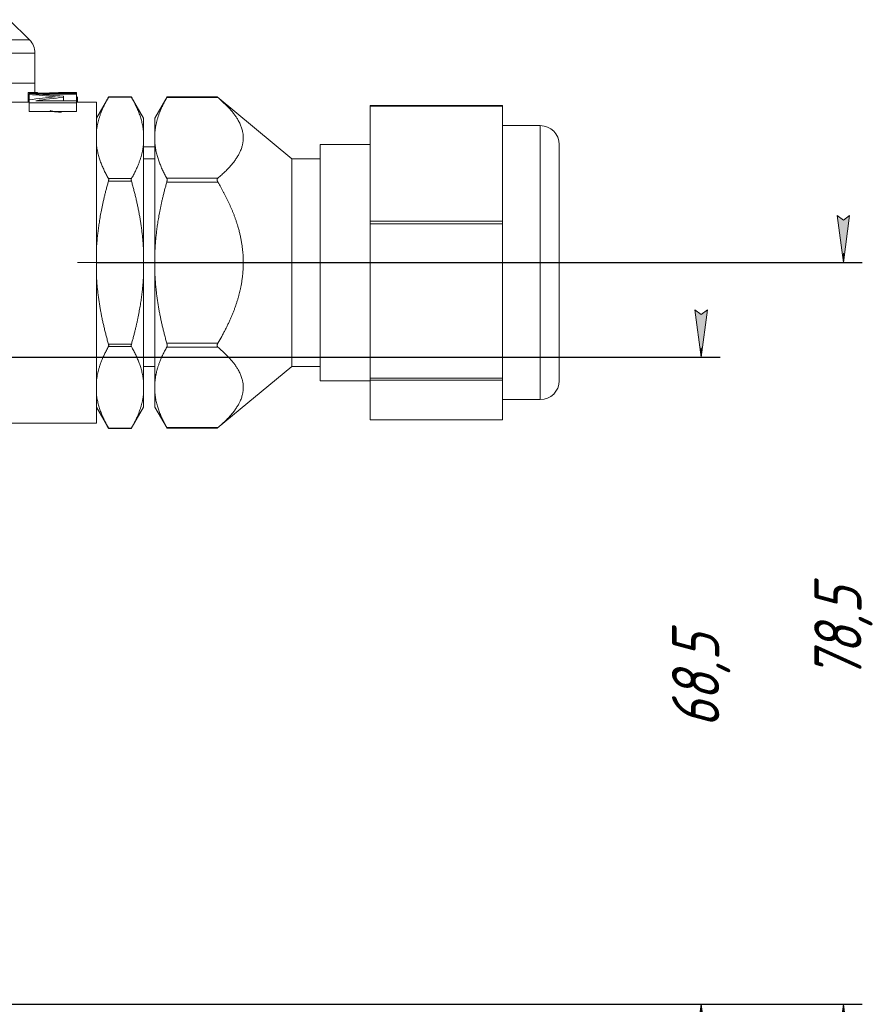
# Model space of a CAD drawing. Header units: millimetres. Extents: x -104 to 382, y -287 to 234.
# Tile 40 of 46: x 66 to 155, y -16 to 88. Entities that reach past the tile are written whole.
import ezdxf

# ---------------------------------------------------------------- set-up
doc = ezdxf.new("R2010")
doc.units = ezdxf.units.MM
for name, pattern in [('K5LT_AXLED', [12, 7.5, -1.5, 1.5, -1.5]), ('K5LT_BASIC', [0]), ('K5LT_THIN', [0])]:
    doc.linetypes.add(name, pattern=pattern)
doc.styles.add('KDIMTEXTSTYLE', font='GOST_AU.SHX', dxfattribs={"width": 0.96, "oblique": 15, "height": 5})
doc.dimstyles.new('KDIMSTYLE (1.00)', dxfattribs={"dimtxt": 5, "dimasz": 1, "dimexe": 2, "dimexo": 0, "dimgap": 1, "dimtad": 1, "dimtxsty": 'KDIMTEXTSTYLE', "dimsah": 1, "dimcen": 0, "dimdle": 1, "dimadec": 0, "dimazin": 0, "dimtfac": 0.667, "dimtmove": 0, "dimatfit": 3, "dimfxl": 1, "dimtvp": 1, "dimtolj": 1, "dimtzin": 0, "dimarcsym": 0})

# ---------------------------------------------------------------- blocks, each defined once
blk = doc.blocks.new('KDIMARROW_01')
blk.add_hatch(color=0).paths.add_polyline_path([(0, 0), (-5, 0.66), (-4.5, 0), (-5, -0.66)])
at = {"color": 0, "linetype": 'K5LT_THIN', "lineweight": 18}
for p, q in [((-4.5, 0), (-5, 0.66)), ((-5, 0.66), (0, 0)), ((0, 0), (-5, -0.66)), ((-5, -0.66), (-4.5, 0)), ((0, 0), (-1, 0))]:
    blk.add_line(p, q, dxfattribs=at)

msp = doc.modelspace()

# ---------------------------------------------------------------- linework, layer by layer
at = {"color": 150, "linetype": 'K5LT_BASIC', "lineweight": 20, "true_color": 0x0080ff}
for p, q in [((64.786, 88.214), (66.914, 86.086)), ((67.5, 81.5), (67.5, 84.672)), ((67.5, 80.5), (67.5, 81.5)), ((66.789, 79.5), (66.789, 80.487)), ((67.485, 80.5), (66.874, 80.5)), ((66.895, 80.419), (71.895, 80.419)), ((66.895, 80.301), (66.895, 80.419)), ((66.895, 79.731), (66.895, 80.301)), ((67.802, 80.488), (67.089, 80.488)), ((67.089, 80.419), (67.089, 80.488)), ((67.485, 80.5), (67.527, 80.5)), ((71.895, 80.339), (67.588, 80.339)), ((67.802, 80.489), (67.802, 80.488)), ((67.802, 80.419), (67.802, 80.488)), ((71.213, 80.5), (70.476, 80.5)), ((71.186, 80.419), (71.186, 80.483)), ((71.895, 80.483), (71.186, 80.483)), ((71.194, 80.5), (71.213, 80.5)), ((71.315, 80.5), (71.315, 80.5)), ((71.895, 80.5), (71.315, 80.5)), ((71.895, 80.5), (71.895, 80.483)), ((71.895, 80.419), (71.895, 80.483)), ((71.895, 80.419), (71.895, 80.339)), ((71.895, 79.64), (71.895, 80.339)), ((66.874, 79.5), (64.052, 79.5)), ((66.895, 79.5), (66.874, 79.5)), ((66.895, 79.428), (66.895, 79.731)), ((66.895, 78.488), (66.895, 79.428)), ((71.895, 79.428), (66.895, 79.428)), ((67.588, 79.64), (71.895, 79.64)), ((70.517, 80.103), (70.517, 80.008)), ((70.517, 79.64), (70.517, 80.008)), ((71.895, 79.64), (71.895, 79.428)), ((74, 79.5), (71.895, 79.5)), ((71.895, 78.488), (71.895, 79.428)), ((72, 79.5), (72, 79.907)), ((72, 79.5), (72, 79.907)), ((74, 77.797), (75.308, 80.063)), ((74, 79.5), (74, 45.5)), ((75.308, 80.063), (75.285, 80.023)), ((75.308, 80.063), (77.692, 80.063)), ((79, 77.797), (77.692, 80.063)), ((77.715, 80.023), (77.692, 80.063)), ((77.692, 80.063), (77.692, 80.063)), ((80.2, 77.797), (81.49, 80.032)), ((81.453, 79.965), (81.49, 80.032)), ((81.49, 80.032), (81.453, 79.965)), ((81.49, 80.032), (86.794, 80.032)), ((94.7, 73.5), (86.794, 80.032)), ((86.873, 79.965), (86.794, 80.032)), ((71.895, 78.488), (66.895, 78.488)), ((103, 79.135), (103, 79.045)), ((117, 79.135), (103, 79.135)), ((103, 79.045), (103, 66.883)), ((117, 79.045), (117, 79.135)), ((117, 79.045), (117, 66.883)), ((79, 76.307), (79, 77.797)), ((80.2, 76.307), (80.2, 77.797)), ((79, 75.107), (79, 76.307)), ((80.2, 76.307), (80.2, 75.107)), ((117, 77), (121, 77)), ((79, 63.701), (79, 75.107)), ((80.2, 63.701), (80.2, 75.107)), ((80.2, 74.75), (79, 74.75)), ((103, 75), (97.7, 75)), ((97.7, 62.5), (97.7, 75)), ((123, 50), (123, 75)), ((123, 73.5), (123, 75)), ((80.2, 73.5), (79, 73.5)), ((94.7, 57.034), (94.7, 73.5)), ((97.7, 73.5), (94.7, 73.5)), ((103, 66.883), (103, 66.592)), ((117, 66.592), (117, 66.883)), ((103, 66.592), (103, 50.256)), ((117, 66.592), (117, 50.256)), ((79, 61.299), (79, 63.701)), ((80.2, 63.701), (80.2, 61.299)), ((97.7, 50), (97.7, 62.5)), ((79, 49.893), (79, 61.299)), ((80.2, 49.893), (80.2, 61.299)), ((94.7, 51.5), (94.7, 57.034)), ((80.2, 51.5), (79, 51.5)), ((94.7, 51.5), (86.794, 44.968)), ((97.7, 51.5), (94.7, 51.5)), ((103, 50.256), (103, 50.047)), ((103, 50.047), (103, 45.874)), ((117, 50.047), (117, 50.256)), ((117, 50.047), (117, 45.874)), ((79, 48.693), (79, 49.893)), ((80.2, 49.893), (80.2, 48.693)), ((103, 50), (97.7, 50)), ((79, 47.203), (79, 48.693)), ((80.2, 47.203), (80.2, 48.693)), ((117, 48), (121, 48)), ((117, 48), (121, 48)), ((74, 47.203), (75.308, 44.937)), ((79, 47.203), (77.692, 44.937)), ((80.2, 47.203), (81.49, 44.968)), ((103, 45.874), (103, 45.865)), ((117, 45.865), (103, 45.865)), ((117, 45.865), (117, 45.874)), ((74, 45.5), (53.696, 45.5)), ((75.285, 44.977), (75.308, 44.937)), ((75.308, 44.937), (77.692, 44.937)), ((75.308, 44.937), (75.308, 44.937)), ((77.692, 44.937), (77.715, 44.977)), ((81.453, 45.035), (81.49, 44.968)), ((81.49, 44.968), (86.794, 44.968)), ((86.794, 44.968), (86.873, 45.035))]:
    msp.add_line(p, q, dxfattribs=at)
at = {"color": 7, "linetype": 'K5LT_THIN', "lineweight": 18}
for p, q in [((66.914, 86.086), (58.873, 86.086)), ((58.624, 84.672), (67.5, 84.672)), ((58.745, 81.5), (67.5, 81.5)), ((68.199, 80.419), (68.199, 80.434)), ((69.982, 80.419), (69.982, 80.493)), ((75.285, 80.023), (77.715, 80.023)), ((81.453, 79.965), (86.873, 79.965)), ((103, 79.045), (117, 79.045)), ((121, 77), (121, 52.111)), ((77.715, 71.391), (75.285, 71.391)), ((75.285, 71.131), (77.715, 71.131)), ((86.873, 71.449), (81.453, 71.449)), ((81.453, 71.016), (86.873, 71.016)), ((117, 66.883), (103, 66.883)), ((103, 66.592), (117, 66.592)), ((77.715, 53.869), (75.285, 53.869)), ((75.285, 53.609), (77.715, 53.609)), ((86.873, 53.984), (81.453, 53.984)), ((81.453, 53.551), (86.873, 53.551)), ((121, 52.111), (121, 48)), ((117, 50.256), (103, 50.256)), ((103, 50.047), (117, 50.047)), ((117, 45.874), (103, 45.874)), ((77.715, 44.977), (75.285, 44.977)), ((86.873, 45.035), (81.453, 45.035))]:
    msp.add_line(p, q, dxfattribs=at)
at = {"color": 30, "linetype": 'K5LT_AXLED', "lineweight": 18, "true_color": 0xff8000}
msp.add_line((125, 62.5), (72, 62.5), dxfattribs=at)
at = {"color": 150, "linetype": 'K5LT_BASIC', "lineweight": 20, "true_color": 0x0080ff}
for centre, start, end in [((65.5, 84.672), 0, 45), ((121, 75), 0, 90), ((121, 50), 270, 0)]:
    msp.add_arc(centre, 2, start, end, dxfattribs=at)
for points, knots in [([(66.874, 80.5), (66.873, 80.5), (66.861, 80.5), (66.833, 80.499), (66.799, 80.496), (66.789, 80.491), (66.789, 80.487)], [0.53694269, 0.53694269, 0.53694269, 0.53694269, 0.54904479, 0.6356252, 0.79199815, 1, 1, 1, 1]), ([(67.089, 80.488), (67.06, 80.49), (67.01, 80.494), (66.951, 80.498), (66.914, 80.499), (66.896, 80.5), (66.884, 80.5), (66.878, 80.5), (66.874, 80.5)], [0, 0, 0, 0, 0.21309185, 0.37135511, 0.44525012, 0.49111294, 0.50981006, 0.53694269, 0.53694269, 0.53694269, 0.53694269]), ([(67.369, 80.489), (67.369, 80.489), (67.369, 80.49), (67.371, 80.492), (67.374, 80.493), (67.379, 80.494), (67.385, 80.496), (67.393, 80.497), (67.403, 80.497), (67.413, 80.498), (67.425, 80.499), (67.438, 80.499), (67.451, 80.5), (67.465, 80.5), (67.477, 80.5), (67.483, 80.5), (67.485, 80.5)], [0, 0, 0, 0, 0.05874808, 0.11836705, 0.17886704, 0.24086467, 0.30400127, 0.3689171, 0.43487286, 0.50155992, 0.56795236, 0.63334089, 0.69791404, 0.76096459, 0.82290031, 0.84150026, 0.84150026, 0.84150026, 0.84150026]), ([(67.527, 80.5), (67.531, 80.5), (67.538, 80.499), (67.55, 80.499), (67.563, 80.499), (67.575, 80.499), (67.586, 80.498), (67.598, 80.498), (67.61, 80.497), (67.621, 80.497), (67.632, 80.497), (67.644, 80.496), (67.655, 80.496), (67.666, 80.495), (67.677, 80.495), (67.688, 80.494), (67.698, 80.494), (67.708, 80.494), (67.719, 80.493), (67.73, 80.493), (67.742, 80.492), (67.752, 80.492), (67.761, 80.491), (67.769, 80.491), (67.776, 80.49), (67.783, 80.49), (67.79, 80.49), (67.796, 80.489), (67.8, 80.489), (67.802, 80.489)], [0, 0, 0, 0, 0.0545337, 0.1058728, 0.1545172, 0.1996692, 0.2432126, 0.2838969, 0.3230486, 0.3603483, 0.397361, 0.4335921, 0.4695423, 0.5049788, 0.5402028, 0.5743574, 0.6078174, 0.6405372, 0.6731487, 0.7158971, 0.7581751, 0.7999245, 0.8303671, 0.8602246, 0.8891154, 0.917638, 0.945416, 0.9728275, 1, 1, 1, 1]), ([(68.199, 80.434), (68.189, 80.434), (68.169, 80.434), (68.139, 80.434), (68.11, 80.434), (68.082, 80.434), (68.054, 80.435), (68.028, 80.435), (68.003, 80.435), (67.978, 80.436), (67.955, 80.436), (67.933, 80.437), (67.911, 80.437), (67.891, 80.438), (67.872, 80.438), (67.853, 80.439), (67.836, 80.439), (67.819, 80.44), (67.808, 80.44), (67.802, 80.441)], [0, 0, 0, 0, 0.03653422, 0.07303559, 0.10938426, 0.14515854, 0.18052224, 0.21500577, 0.24893373, 0.28204293, 0.31487961, 0.34668415, 0.37772859, 0.40751003, 0.43680174, 0.46485058, 0.49217524, 0.51848172, 0.54566725, 0.54566725, 0.54566725, 0.54566725]), ([(69.982, 80.493), (69.908, 80.491), (69.766, 80.487), (69.567, 80.479), (69.396, 80.471), (69.258, 80.465), (69.159, 80.46), (69.083, 80.456), (69.022, 80.453), (68.96, 80.451), (68.875, 80.447), (68.731, 80.442), (68.542, 80.437), (68.353, 80.434), (68.242, 80.434), (68.199, 80.434)], [0, 0, 0, 0, 0.0882482, 0.1764964, 0.2647446, 0.3369147, 0.3930067, 0.4330206, 0.4713278, 0.5079282, 0.5552349, 0.6399267, 0.79177, 0.9201185, 1, 1, 1, 1]), ([(70.476, 80.5), (70.467, 80.5), (70.441, 80.5), (70.395, 80.5), (70.348, 80.5), (70.308, 80.499), (70.277, 80.499), (70.244, 80.498), (70.21, 80.498), (70.175, 80.497), (70.138, 80.497), (70.101, 80.496), (70.062, 80.495), (70.022, 80.494), (69.996, 80.493), (69.982, 80.493)], [0.5928004, 0.5928004, 0.5928004, 0.5928004, 0.6141748, 0.6604804, 0.70836516, 0.73344742, 0.75967801, 0.78637722, 0.8144431, 0.8434088, 0.87369869, 0.90439779, 0.9359058, 0.9677781, 1, 1, 1, 1]), ([(71.186, 80.483), (71.167, 80.484), (71.131, 80.486), (71.076, 80.488), (71.023, 80.49), (70.971, 80.492), (70.92, 80.494), (70.871, 80.495), (70.824, 80.496), (70.78, 80.497), (70.738, 80.498), (70.697, 80.498), (70.66, 80.499), (70.625, 80.499), (70.593, 80.5), (70.562, 80.5), (70.533, 80.5), (70.505, 80.5), (70.486, 80.5), (70.476, 80.5), (70.476, 80.5)], [0, 0, 0, 0, 0.04338676, 0.08682533, 0.13023699, 0.17304432, 0.21553573, 0.25630401, 0.29577038, 0.33311458, 0.36964505, 0.40362858, 0.43581035, 0.46517755, 0.49345304, 0.51947748, 0.54434924, 0.56784005, 0.59112249, 0.5928004, 0.5928004, 0.5928004, 0.5928004]), ([(72, 79.907), (72, 79.923), (71.997, 79.954), (71.983, 79.996), (71.964, 80.031), (71.944, 80.057), (71.926, 80.077), (71.91, 80.093), (71.899, 80.102), (71.895, 80.106)], [0, 0, 0, 0, 0.12465272, 0.24930544, 0.35077454, 0.42906003, 0.48373481, 0.53846801, 0.57971305, 0.57971305, 0.57971305, 0.57971305]), ([(75.285, 80.023), (75.246, 79.954), (75.17, 79.818), (75.062, 79.617), (74.961, 79.421), (74.866, 79.229), (74.777, 79.041), (74.694, 78.858), (74.618, 78.68), (74.547, 78.506), (74.481, 78.337), (74.421, 78.172), (74.366, 78.012), (74.316, 77.858), (74.271, 77.709), (74.23, 77.565), (74.193, 77.426), (74.16, 77.291), (74.131, 77.159), (74.104, 77.03), (74.08, 76.905), (74.059, 76.781), (74.041, 76.66), (74.025, 76.541), (74.011, 76.424), (74.004, 76.346), (74, 76.307)], [0, 0, 0, 0, 0.0506695, 0.1010932, 0.1510666, 0.2003352, 0.2492453, 0.2971442, 0.3443821, 0.3906215, 0.4365564, 0.4811723, 0.5248068, 0.5668147, 0.6081511, 0.6478377, 0.6865512, 0.7239504, 0.7609988, 0.7970429, 0.8324276, 0.8668284, 0.9008968, 0.9342859, 0.9673244, 1, 1, 1, 1]), ([(79, 76.307), (78.992, 76.394), (78.973, 76.566), (78.935, 76.824), (78.888, 77.077), (78.833, 77.325), (78.771, 77.566), (78.702, 77.803), (78.627, 78.034), (78.547, 78.262), (78.462, 78.486), (78.371, 78.708), (78.275, 78.927), (78.174, 79.145), (78.068, 79.363), (77.957, 79.581), (77.839, 79.801), (77.757, 79.948), (77.715, 80.023)], [0, 0, 0, 0, 0.0754865, 0.1489418, 0.220482, 0.2892119, 0.3564591, 0.4208692, 0.4836529, 0.5442348, 0.6042676, 0.6627057, 0.7202432, 0.7765278, 0.8326909, 0.8884368, 0.9441981, 1, 1, 1, 1]), ([(81.453, 79.965), (81.414, 79.896), (81.338, 79.759), (81.231, 79.557), (81.13, 79.36), (81.036, 79.167), (80.948, 78.979), (80.867, 78.796), (80.792, 78.618), (80.722, 78.444), (80.658, 78.276), (80.6, 78.112), (80.547, 77.954), (80.499, 77.802), (80.455, 77.656), (80.417, 77.515), (80.382, 77.38), (80.351, 77.249), (80.323, 77.121), (80.298, 76.997), (80.275, 76.876), (80.256, 76.758), (80.239, 76.643), (80.224, 76.53), (80.211, 76.418), (80.203, 76.344), (80.2, 76.307)], [0, 0, 0, 0, 0.0519205, 0.1035517, 0.1546852, 0.205022, 0.2549545, 0.3037369, 0.3517672, 0.3986591, 0.4452004, 0.4902374, 0.5341502, 0.5762042, 0.6174966, 0.6569024, 0.6951902, 0.7319849, 0.7683872, 0.8036409, 0.8381343, 0.8714981, 0.9044938, 0.9367252, 0.9685638, 1, 1, 1, 1]), ([(86.873, 71.449), (87.014, 71.568), (87.216, 71.745), (87.466, 71.977), (87.645, 72.148), (87.816, 72.318), (87.978, 72.487), (88.133, 72.655), (88.279, 72.821), (88.417, 72.987), (88.548, 73.151), (88.67, 73.315), (88.784, 73.477), (88.889, 73.638), (88.987, 73.798), (89.076, 73.956), (89.158, 74.112), (89.239, 74.284), (89.317, 74.472), (89.389, 74.674), (89.443, 74.857), (89.483, 75.023), (89.511, 75.172), (89.533, 75.321), (89.548, 75.469), (89.555, 75.598), (89.556, 75.697), (89.555, 75.796), (89.55, 75.915), (89.537, 76.063), (89.516, 76.212), (89.486, 76.378), (89.443, 76.56), (89.383, 76.759), (89.311, 76.957), (89.227, 77.156), (89.131, 77.355), (89.032, 77.538), (88.933, 77.705), (88.838, 77.855), (88.737, 78.005), (88.63, 78.154), (88.517, 78.301), (88.4, 78.448), (88.279, 78.593), (88.154, 78.735), (88.025, 78.876), (87.893, 79.016), (87.757, 79.155), (87.619, 79.291), (87.477, 79.427), (87.332, 79.561), (87.135, 79.74), (86.979, 79.874), (86.873, 79.965)], [0, 0, 0, 0, 0.0368922, 0.0553484, 0.0738557, 0.0923834, 0.1110269, 0.1297512, 0.1486107, 0.1675275, 0.18655, 0.2056435, 0.224802, 0.2439757, 0.2631337, 0.2822491, 0.3012894, 0.3202932, 0.3454228, 0.3704594, 0.3954141, 0.4140698, 0.4327104, 0.4513638, 0.4700494, 0.4887618, 0.499994, 0.5074706, 0.5261811, 0.5448922, 0.5635954, 0.5822979, 0.6071536, 0.6319013, 0.6565574, 0.6810092, 0.7053429, 0.7295309, 0.7475276, 0.7655119, 0.7832586, 0.800799, 0.8179714, 0.8349643, 0.8514666, 0.8676634, 0.8834042, 0.8989984, 0.9141848, 0.9290943, 0.9436007, 0.9579871, 0.9721131, 1, 1, 1, 1]), ([(69.099, 78.608), (69.138, 78.593), (69.208, 78.565), (69.314, 78.535), (69.402, 78.514), (69.478, 78.498), (69.558, 78.484), (69.651, 78.47), (69.762, 78.458), (69.899, 78.447), (70.078, 78.438), (70.223, 78.437), (70.306, 78.436)], [0, 0, 0, 0, 0.150983, 0.2691386, 0.3489398, 0.4172371, 0.4887197, 0.5699156, 0.653785, 0.7470905, 0.8624955, 1, 1, 1, 1]), ([(74, 75.107), (74.008, 75.02), (74.027, 74.848), (74.065, 74.59), (74.112, 74.337), (74.167, 74.089), (74.229, 73.847), (74.298, 73.61), (74.373, 73.379), (74.453, 73.152), (74.538, 72.928), (74.629, 72.706), (74.725, 72.486), (74.826, 72.268), (74.932, 72.051), (75.043, 71.833), (75.161, 71.613), (75.243, 71.465), (75.285, 71.391)], [0, 0, 0, 0, 0.0754865, 0.1489418, 0.220482, 0.2892119, 0.3564591, 0.4208692, 0.4836529, 0.5442348, 0.6042676, 0.6627057, 0.7202432, 0.7765278, 0.8326909, 0.8884368, 0.9441981, 1, 1, 1, 1]), ([(77.715, 71.391), (77.754, 71.46), (77.83, 71.596), (77.938, 71.797), (78.039, 71.993), (78.134, 72.185), (78.223, 72.373), (78.306, 72.556), (78.382, 72.734), (78.453, 72.908), (78.519, 73.077), (78.579, 73.242), (78.634, 73.401), (78.684, 73.556), (78.729, 73.704), (78.77, 73.848), (78.807, 73.987), (78.84, 74.123), (78.869, 74.254), (78.896, 74.383), (78.92, 74.509), (78.941, 74.632), (78.959, 74.753), (78.975, 74.872), (78.989, 74.99), (78.996, 75.068), (79, 75.107)], [0, 0, 0, 0, 0.0506695, 0.1010932, 0.1510666, 0.2003352, 0.2492453, 0.2971442, 0.3443821, 0.3906215, 0.4365564, 0.4811723, 0.5248068, 0.5668147, 0.6081511, 0.6478377, 0.6865512, 0.7239504, 0.7609988, 0.7970429, 0.8324276, 0.8668284, 0.9008968, 0.9342859, 0.9673244, 1, 1, 1, 1]), ([(80.2, 75.107), (80.208, 75.021), (80.227, 74.85), (80.264, 74.595), (80.311, 74.344), (80.365, 74.099), (80.426, 73.86), (80.494, 73.625), (80.567, 73.397), (80.645, 73.173), (80.729, 72.952), (80.817, 72.734), (80.911, 72.518), (81.009, 72.305), (81.111, 72.092), (81.219, 71.879), (81.333, 71.665), (81.412, 71.521), (81.453, 71.449)], [0, 0, 0, 0, 0.0758326, 0.1496315, 0.2215089, 0.2905447, 0.3580845, 0.4227099, 0.4856601, 0.5463216, 0.6064003, 0.6647854, 0.7221879, 0.7782282, 0.8340842, 0.8894341, 0.944721, 1, 1, 1, 1]), ([(75.285, 71.131), (75.246, 70.994), (75.17, 70.722), (75.062, 70.321), (74.961, 69.928), (74.866, 69.543), (74.777, 69.168), (74.694, 68.802), (74.618, 68.446), (74.547, 68.098), (74.481, 67.759), (74.421, 67.429), (74.366, 67.111), (74.316, 66.803), (74.271, 66.505), (74.23, 66.217), (74.193, 65.939), (74.16, 65.669), (74.131, 65.405), (74.104, 65.147), (74.08, 64.895), (74.059, 64.649), (74.041, 64.407), (74.02, 64.091), (74.007, 63.856), (74, 63.701)], [0, 0, 0, 0, 0.0506695, 0.1010932, 0.1510666, 0.2003352, 0.2492453, 0.2971442, 0.3443821, 0.3906215, 0.4365564, 0.4811723, 0.5248068, 0.5668147, 0.6081511, 0.6478377, 0.6865512, 0.7239504, 0.7609988, 0.7970429, 0.8324276, 0.8668284, 0.9008968, 0.9342859, 1, 1, 1, 1]), ([(75.285, 71.391), (75.287, 71.388), (75.291, 71.381), (75.296, 71.367), (75.301, 71.349), (75.305, 71.33), (75.307, 71.313), (75.308, 71.299), (75.308, 71.289), (75.308, 71.278), (75.308, 71.263), (75.306, 71.237), (75.302, 71.206), (75.296, 71.176), (75.291, 71.151), (75.287, 71.137), (75.285, 71.131)], [0, 0, 0, 0, 0.0585514, 0.1346159, 0.2268583, 0.3153925, 0.3822665, 0.4318793, 0.4838048, 0.500041, 0.5562449, 0.6517487, 0.7670104, 0.8651859, 0.9417826, 1, 1, 1, 1]), ([(77.715, 71.131), (77.713, 71.137), (77.709, 71.151), (77.704, 71.175), (77.699, 71.202), (77.695, 71.227), (77.693, 71.247), (77.692, 71.263), (77.692, 71.274), (77.692, 71.285), (77.692, 71.3), (77.694, 71.322), (77.698, 71.346), (77.704, 71.367), (77.709, 71.381), (77.713, 71.388), (77.715, 71.391)], [0, 0, 0, 0, 0.0585514, 0.1346159, 0.2268583, 0.3153925, 0.3822665, 0.4318793, 0.4838048, 0.500041, 0.5562449, 0.6517487, 0.7670104, 0.8651859, 0.9417826, 1, 1, 1, 1]), ([(79, 63.701), (78.992, 63.874), (78.973, 64.218), (78.935, 64.738), (78.887, 65.244), (78.832, 65.74), (78.771, 66.219), (78.702, 66.693), (78.627, 67.155), (78.547, 67.61), (78.462, 68.058), (78.371, 68.503), (78.275, 68.941), (78.174, 69.377), (78.068, 69.812), (77.957, 70.249), (77.839, 70.688), (77.757, 70.983), (77.715, 71.131)], [0, 0, 0, 0, 0.0754865, 0.1489418, 0.2224044, 0.2892119, 0.3564591, 0.4208692, 0.4836529, 0.5442348, 0.6042676, 0.6627057, 0.7202432, 0.7765278, 0.8326909, 0.8884368, 0.9441981, 1, 1, 1, 1]), ([(81.453, 71.016), (81.414, 70.878), (81.338, 70.604), (81.231, 70.2), (81.13, 69.806), (81.036, 69.42), (80.948, 69.044), (80.867, 68.678), (80.792, 68.322), (80.722, 67.975), (80.658, 67.638), (80.6, 67.31), (80.547, 66.995), (80.497, 66.679), (80.454, 66.387), (80.415, 66.106), (80.382, 65.846), (80.351, 65.584), (80.323, 65.329), (80.298, 65.08), (80.275, 64.839), (80.256, 64.603), (80.239, 64.372), (80.219, 64.072), (80.207, 63.849), (80.2, 63.701)], [0, 0, 0, 0, 0.0519205, 0.1035517, 0.1546852, 0.205022, 0.2549545, 0.3037369, 0.3517672, 0.3986591, 0.4452004, 0.4902374, 0.5341502, 0.5762042, 0.6222882, 0.6569024, 0.6951902, 0.7319849, 0.7683872, 0.8036409, 0.8381343, 0.8714981, 0.9044938, 0.9367252, 1, 1, 1, 1]), ([(81.453, 71.449), (81.453, 71.448), (81.455, 71.445), (81.457, 71.441), (81.459, 71.437), (81.461, 71.432), (81.464, 71.426), (81.467, 71.417), (81.472, 71.404), (81.476, 71.389), (81.48, 71.374), (81.482, 71.363), (81.483, 71.354), (81.485, 71.347), (81.486, 71.34), (81.487, 71.332), (81.487, 71.324), (81.488, 71.314), (81.489, 71.305), (81.489, 71.297), (81.49, 71.289), (81.49, 71.281), (81.49, 71.273), (81.49, 71.265), (81.49, 71.257), (81.49, 71.249), (81.49, 71.241), (81.489, 71.233), (81.489, 71.223), (81.488, 71.21), (81.487, 71.194), (81.485, 71.176), (81.483, 71.159), (81.48, 71.14), (81.476, 71.119), (81.472, 71.095), (81.467, 71.073), (81.463, 71.054), (81.458, 71.036), (81.455, 71.023), (81.453, 71.016)], [0, 0, 0, 0, 0.0145237, 0.0295285, 0.0450087, 0.0614366, 0.0783249, 0.1068881, 0.1470097, 0.1990299, 0.2402292, 0.2704848, 0.2891738, 0.3075031, 0.3251678, 0.3425194, 0.3654959, 0.3887661, 0.4122896, 0.4301534, 0.4480164, 0.4658679, 0.4836724, 0.5014683, 0.5192679, 0.537068, 0.5548972, 0.5726925, 0.5904601, 0.6173221, 0.6537475, 0.6922237, 0.7237574, 0.7571523, 0.7997865, 0.8517122, 0.8936558, 0.9258149, 0.9580589, 1, 1, 1, 1]), ([(86.873, 71.016), (86.867, 71.025), (86.856, 71.045), (86.839, 71.079), (86.821, 71.12), (86.807, 71.164), (86.798, 71.206), (86.794, 71.24), (86.793, 71.264), (86.794, 71.288), (86.797, 71.318), (86.806, 71.353), (86.819, 71.383), (86.834, 71.407), (86.851, 71.429), (86.865, 71.442), (86.873, 71.449)], [0, 0, 0, 0, 0.0539314, 0.1231548, 0.2045475, 0.295911, 0.378145, 0.4562083, 0.4999949, 0.5321254, 0.6121922, 0.7017544, 0.7824463, 0.85173, 0.9180763, 1, 1, 1, 1]), ([(86.873, 53.984), (87.014, 54.223), (87.216, 54.577), (87.466, 55.04), (87.645, 55.383), (87.816, 55.723), (87.978, 56.06), (88.133, 56.396), (88.279, 56.729), (88.417, 57.06), (88.548, 57.388), (88.67, 57.715), (88.784, 58.04), (88.889, 58.362), (88.987, 58.681), (89.076, 58.998), (89.158, 59.311), (89.232, 59.627), (89.283, 59.866), (89.336, 60.137), (89.389, 60.434), (89.443, 60.802), (89.483, 61.134), (89.512, 61.431), (89.533, 61.728), (89.548, 62.025), (89.555, 62.282), (89.556, 62.514), (89.554, 62.712), (89.548, 62.95), (89.537, 63.213), (89.516, 63.511), (89.486, 63.842), (89.443, 64.206), (89.383, 64.604), (89.311, 65.001), (89.227, 65.399), (89.131, 65.797), (89.032, 66.163), (88.933, 66.496), (88.838, 66.796), (88.737, 67.096), (88.63, 67.393), (88.517, 67.689), (88.4, 67.982), (88.279, 68.271), (88.154, 68.556), (88.025, 68.839), (87.893, 69.118), (87.757, 69.395), (87.619, 69.669), (87.477, 69.94), (87.332, 70.209), (87.135, 70.565), (86.979, 70.835), (86.873, 71.016)], [0, 0, 0, 0, 0.0368922, 0.0553484, 0.0738557, 0.0923834, 0.1110269, 0.1297512, 0.1486107, 0.1675275, 0.18655, 0.2056435, 0.224802, 0.2439757, 0.2631337, 0.2822491, 0.3012894, 0.3202932, 0.3403523, 0.3454228, 0.3704594, 0.3954141, 0.4142098, 0.4327104, 0.4513638, 0.4700494, 0.4887618, 0.499994, 0.5139326, 0.5261811, 0.5448922, 0.5635954, 0.5822979, 0.6071536, 0.6319013, 0.6565574, 0.6810092, 0.7053429, 0.7295309, 0.7475276, 0.7655119, 0.7832586, 0.800799, 0.8179714, 0.8349643, 0.8514666, 0.8676634, 0.8834042, 0.8989984, 0.9141848, 0.9290943, 0.9436007, 0.9579871, 0.9721131, 1, 1, 1, 1]), ([(74, 61.299), (74.008, 61.126), (74.027, 60.782), (74.065, 60.262), (74.113, 59.756), (74.168, 59.26), (74.229, 58.781), (74.298, 58.307), (74.373, 57.845), (74.453, 57.39), (74.538, 56.942), (74.629, 56.497), (74.725, 56.059), (74.826, 55.623), (74.932, 55.188), (75.043, 54.751), (75.161, 54.312), (75.243, 54.017), (75.285, 53.869)], [0, 0, 0, 0, 0.0754865, 0.1489418, 0.2224044, 0.2892119, 0.3564591, 0.4208692, 0.4836529, 0.5442348, 0.6042676, 0.6627057, 0.7202432, 0.7765278, 0.8326909, 0.8884368, 0.9441981, 1, 1, 1, 1]), ([(77.715, 53.869), (77.754, 54.006), (77.83, 54.278), (77.938, 54.679), (78.039, 55.072), (78.134, 55.457), (78.223, 55.832), (78.306, 56.198), (78.382, 56.554), (78.453, 56.902), (78.519, 57.241), (78.579, 57.571), (78.634, 57.889), (78.684, 58.197), (78.729, 58.495), (78.77, 58.783), (78.807, 59.061), (78.84, 59.331), (78.869, 59.595), (78.896, 59.853), (78.92, 60.105), (78.941, 60.351), (78.959, 60.593), (78.98, 60.909), (78.993, 61.144), (79, 61.299)], [0, 0, 0, 0, 0.0506695, 0.1010932, 0.1510666, 0.2003352, 0.2492453, 0.2971442, 0.3443821, 0.3906215, 0.4365564, 0.4811723, 0.5248068, 0.5668147, 0.6081511, 0.6478377, 0.6865512, 0.7239504, 0.7609988, 0.7970429, 0.8324276, 0.8668284, 0.9008968, 0.9342859, 1, 1, 1, 1]), ([(80.2, 61.299), (80.208, 61.128), (80.227, 60.786), (80.265, 60.266), (80.312, 59.766), (80.366, 59.274), (80.426, 58.805), (80.494, 58.337), (80.567, 57.881), (80.645, 57.432), (80.729, 56.99), (80.817, 56.553), (80.911, 56.123), (81.009, 55.696), (81.111, 55.271), (81.219, 54.844), (81.333, 54.416), (81.412, 54.128), (81.453, 53.984)], [0, 0, 0, 0, 0.0758326, 0.1496315, 0.2254994, 0.2905447, 0.3580845, 0.4227099, 0.4856601, 0.5463216, 0.6064003, 0.6647854, 0.7221879, 0.7782282, 0.8340842, 0.8894341, 0.944721, 1, 1, 1, 1]), ([(75.285, 53.609), (75.246, 53.54), (75.17, 53.404), (75.062, 53.203), (74.961, 53.007), (74.866, 52.815), (74.777, 52.627), (74.694, 52.444), (74.618, 52.266), (74.547, 52.092), (74.481, 51.923), (74.421, 51.758), (74.366, 51.599), (74.316, 51.444), (74.271, 51.296), (74.23, 51.152), (74.193, 51.013), (74.16, 50.877), (74.131, 50.746), (74.104, 50.617), (74.08, 50.491), (74.059, 50.368), (74.041, 50.247), (74.025, 50.128), (74.011, 50.01), (74.004, 49.932), (74, 49.893)], [0, 0, 0, 0, 0.0506695, 0.1010932, 0.1510666, 0.2003352, 0.2492453, 0.2971442, 0.3443821, 0.3906215, 0.4365564, 0.4811723, 0.5248068, 0.5668147, 0.6081511, 0.6478377, 0.6865512, 0.7239504, 0.7609988, 0.7970429, 0.8324276, 0.8668284, 0.9008968, 0.9342859, 0.9673244, 1, 1, 1, 1]), ([(75.285, 53.869), (75.287, 53.863), (75.291, 53.849), (75.296, 53.825), (75.301, 53.798), (75.305, 53.773), (75.307, 53.753), (75.308, 53.737), (75.308, 53.726), (75.308, 53.715), (75.308, 53.7), (75.306, 53.678), (75.302, 53.654), (75.296, 53.633), (75.291, 53.619), (75.287, 53.612), (75.285, 53.609)], [0, 0, 0, 0, 0.0585514, 0.1346159, 0.2268583, 0.3153925, 0.3822665, 0.4318793, 0.4838048, 0.500041, 0.5562449, 0.6517487, 0.7670104, 0.8651859, 0.9417826, 1, 1, 1, 1]), ([(77.715, 53.609), (77.713, 53.612), (77.709, 53.619), (77.704, 53.633), (77.699, 53.651), (77.695, 53.67), (77.693, 53.687), (77.692, 53.701), (77.692, 53.711), (77.692, 53.722), (77.692, 53.737), (77.694, 53.763), (77.698, 53.794), (77.704, 53.824), (77.709, 53.849), (77.713, 53.863), (77.715, 53.869)], [0, 0, 0, 0, 0.0585514, 0.1346159, 0.2268583, 0.3153925, 0.3822665, 0.4318793, 0.4838048, 0.500041, 0.5562449, 0.6517487, 0.7670104, 0.8651859, 0.9417826, 1, 1, 1, 1]), ([(79, 49.893), (78.992, 49.98), (78.973, 50.152), (78.935, 50.41), (78.888, 50.663), (78.833, 50.911), (78.771, 51.153), (78.702, 51.39), (78.627, 51.621), (78.547, 51.848), (78.462, 52.072), (78.371, 52.294), (78.275, 52.514), (78.174, 52.732), (78.068, 52.949), (77.957, 53.167), (77.839, 53.387), (77.757, 53.535), (77.715, 53.609)], [0, 0, 0, 0, 0.0754865, 0.1489418, 0.220482, 0.2892119, 0.3564591, 0.4208692, 0.4836529, 0.5442348, 0.6042676, 0.6627057, 0.7202432, 0.7765278, 0.8326909, 0.8884368, 0.9441981, 1, 1, 1, 1]), ([(81.453, 53.551), (81.414, 53.482), (81.338, 53.345), (81.231, 53.143), (81.13, 52.946), (81.036, 52.753), (80.948, 52.565), (80.867, 52.382), (80.792, 52.204), (80.722, 52.031), (80.658, 51.862), (80.6, 51.698), (80.547, 51.541), (80.499, 51.389), (80.455, 51.243), (80.417, 51.102), (80.382, 50.966), (80.351, 50.835), (80.323, 50.708), (80.298, 50.583), (80.275, 50.462), (80.256, 50.344), (80.239, 50.229), (80.224, 50.116), (80.211, 50.004), (80.203, 49.93), (80.2, 49.893)], [0, 0, 0, 0, 0.0519205, 0.1035517, 0.1546852, 0.205022, 0.2549545, 0.3037369, 0.3517672, 0.3986591, 0.4452004, 0.4902374, 0.5341502, 0.5762042, 0.6174966, 0.6569024, 0.6951902, 0.7319849, 0.7683872, 0.8036409, 0.8381343, 0.8714981, 0.9044938, 0.9367252, 0.9685638, 1, 1, 1, 1]), ([(81.453, 53.984), (81.453, 53.982), (81.455, 53.976), (81.457, 53.969), (81.459, 53.961), (81.461, 53.952), (81.464, 53.941), (81.467, 53.926), (81.472, 53.905), (81.476, 53.882), (81.48, 53.861), (81.482, 53.846), (81.483, 53.835), (81.485, 53.825), (81.486, 53.817), (81.487, 53.807), (81.487, 53.797), (81.488, 53.785), (81.489, 53.775), (81.489, 53.766), (81.49, 53.758), (81.49, 53.749), (81.49, 53.741), (81.49, 53.733), (81.49, 53.726), (81.49, 53.718), (81.49, 53.71), (81.489, 53.702), (81.489, 53.693), (81.488, 53.682), (81.487, 53.668), (81.485, 53.654), (81.483, 53.64), (81.48, 53.627), (81.476, 53.611), (81.472, 53.596), (81.467, 53.582), (81.463, 53.572), (81.458, 53.561), (81.455, 53.555), (81.453, 53.551)], [0, 0, 0, 0, 0.0145237, 0.0295285, 0.0450087, 0.0614366, 0.0783249, 0.1068881, 0.1470097, 0.1990299, 0.2402292, 0.2704848, 0.2891738, 0.3075031, 0.3251678, 0.3425194, 0.3654959, 0.3887661, 0.4122896, 0.4301534, 0.4480164, 0.4658679, 0.4836724, 0.5014683, 0.5192679, 0.537068, 0.5548972, 0.5726925, 0.5904601, 0.6173221, 0.6537475, 0.6922237, 0.7237574, 0.7571523, 0.7997865, 0.8517122, 0.8936558, 0.9258149, 0.9580589, 1, 1, 1, 1]), ([(86.873, 53.551), (86.867, 53.555), (86.856, 53.566), (86.839, 53.586), (86.821, 53.612), (86.807, 53.644), (86.798, 53.678), (86.794, 53.708), (86.793, 53.732), (86.794, 53.757), (86.797, 53.79), (86.806, 53.832), (86.819, 53.873), (86.834, 53.909), (86.851, 53.946), (86.865, 53.971), (86.873, 53.984)], [0, 0, 0, 0, 0.0539314, 0.1231548, 0.2045475, 0.295911, 0.378145, 0.4562083, 0.4999949, 0.5321254, 0.6121922, 0.7017544, 0.7824463, 0.85173, 0.9180763, 1, 1, 1, 1]), ([(86.873, 45.035), (87.014, 45.155), (87.216, 45.332), (87.466, 45.563), (87.645, 45.735), (87.816, 45.905), (87.978, 46.073), (88.133, 46.241), (88.279, 46.407), (88.417, 46.573), (88.548, 46.737), (88.67, 46.901), (88.784, 47.063), (88.889, 47.224), (88.987, 47.384), (89.076, 47.542), (89.158, 47.699), (89.239, 47.871), (89.317, 48.058), (89.389, 48.26), (89.443, 48.444), (89.483, 48.61), (89.511, 48.758), (89.533, 48.907), (89.548, 49.055), (89.555, 49.184), (89.556, 49.283), (89.555, 49.382), (89.55, 49.501), (89.537, 49.65), (89.516, 49.799), (89.486, 49.964), (89.443, 50.146), (89.383, 50.345), (89.311, 50.544), (89.227, 50.742), (89.131, 50.942), (89.032, 51.124), (88.933, 51.291), (88.838, 51.441), (88.737, 51.591), (88.63, 51.74), (88.517, 51.888), (88.4, 52.034), (88.279, 52.179), (88.154, 52.321), (88.025, 52.463), (87.893, 52.602), (87.757, 52.741), (87.619, 52.877), (87.477, 53.013), (87.332, 53.148), (87.135, 53.326), (86.979, 53.461), (86.873, 53.551)], [0, 0, 0, 0, 0.0368922, 0.0553484, 0.0738557, 0.0923834, 0.1110269, 0.1297512, 0.1486107, 0.1675275, 0.18655, 0.2056435, 0.224802, 0.2439757, 0.2631337, 0.2822491, 0.3012894, 0.3202932, 0.3454228, 0.3704594, 0.3954141, 0.4140698, 0.4327104, 0.4513638, 0.4700494, 0.4887618, 0.499994, 0.5074706, 0.5261811, 0.5448922, 0.5635954, 0.5822979, 0.6071536, 0.6319013, 0.6565574, 0.6810092, 0.7053429, 0.7295309, 0.7475276, 0.7655119, 0.7832586, 0.800799, 0.8179714, 0.8349643, 0.8514666, 0.8676634, 0.8834042, 0.8989984, 0.9141848, 0.9290943, 0.9436007, 0.9579871, 0.9721131, 1, 1, 1, 1]), ([(74, 48.693), (74.008, 48.606), (74.027, 48.434), (74.065, 48.176), (74.112, 47.923), (74.167, 47.675), (74.229, 47.434), (74.298, 47.197), (74.373, 46.966), (74.453, 46.738), (74.538, 46.514), (74.629, 46.292), (74.725, 46.073), (74.826, 45.855), (74.932, 45.637), (75.043, 45.419), (75.161, 45.199), (75.243, 45.052), (75.285, 44.977)], [0, 0, 0, 0, 0.0754865, 0.1489418, 0.220482, 0.2892119, 0.3564591, 0.4208692, 0.4836529, 0.5442348, 0.6042676, 0.6627057, 0.7202432, 0.7765278, 0.8326909, 0.8884368, 0.9441981, 1, 1, 1, 1]), ([(77.715, 44.977), (77.754, 45.046), (77.83, 45.182), (77.938, 45.383), (78.039, 45.579), (78.134, 45.771), (78.223, 45.959), (78.306, 46.142), (78.382, 46.32), (78.453, 46.494), (78.519, 46.663), (78.579, 46.828), (78.634, 46.988), (78.684, 47.142), (78.729, 47.291), (78.77, 47.435), (78.807, 47.574), (78.84, 47.709), (78.869, 47.841), (78.896, 47.97), (78.92, 48.095), (78.941, 48.219), (78.959, 48.34), (78.975, 48.459), (78.989, 48.576), (78.996, 48.654), (79, 48.693)], [0, 0, 0, 0, 0.0506695, 0.1010932, 0.1510666, 0.2003352, 0.2492453, 0.2971442, 0.3443821, 0.3906215, 0.4365564, 0.4811723, 0.5248068, 0.5668147, 0.6081511, 0.6478377, 0.6865512, 0.7239504, 0.7609988, 0.7970429, 0.8324276, 0.8668284, 0.9008968, 0.9342859, 0.9673244, 1, 1, 1, 1]), ([(80.2, 48.693), (80.208, 48.607), (80.227, 48.436), (80.264, 48.181), (80.311, 47.931), (80.365, 47.685), (80.426, 47.446), (80.494, 47.212), (80.567, 46.984), (80.645, 46.759), (80.729, 46.538), (80.817, 46.32), (80.911, 46.105), (81.009, 45.891), (81.111, 45.678), (81.219, 45.465), (81.333, 45.251), (81.412, 45.107), (81.453, 45.035)], [0, 0, 0, 0, 0.0758326, 0.1496315, 0.2215089, 0.2905447, 0.3580845, 0.4227099, 0.4856601, 0.5463216, 0.6064003, 0.6647854, 0.7221879, 0.7782282, 0.8340842, 0.8894341, 0.944721, 1, 1, 1, 1])]:
    msp.add_open_spline(points, degree=3, knots=knots, dxfattribs=at)
for points in [[(69.678, 80.066), (68.75, 80.159), (67.823, 80.237), (66.895, 80.301)], [(67.588, 80.339), (68.564, 80.278), (69.541, 80.199), (70.517, 80.103)], [(71.213, 80.5), (71.25, 80.5), (71.284, 80.5), (71.315, 80.5)], [(66.895, 79.731), (67.823, 79.858), (68.75, 79.97), (69.678, 80.066)], [(70.517, 80.008), (69.541, 79.902), (68.564, 79.78), (67.588, 79.64)]]:
    msp.add_open_spline(points, degree=3, dxfattribs=at)

# ---------------------------------------------------------------- dimensions: what is measured, and where the dimension line sits
at = {"color": 7}
for base, p1, location in [((153.089, -16), (74, 62.5), (153.089, 23.25)), ((138.028, -16), (3, 52.5), (138.028, 18.25))]:
    msp.add_linear_dim(base=base, p1=p1, p2=(0, -16), angle=90, location=location, dimstyle='KDIMSTYLE (1.00)', override={"dimexo": 0, "dimpost": '\\H5.0;\\W0.965;\\Q15;<>', "dimblk1": 'KDIMARROW_01', "dimblk2": 'KDIMARROW_01', "dimse1": 0, "dimse2": 0, "dimclrt": 7, "dimtolj": 1}, dxfattribs=at).render()

doc.saveas('drawing.dxf')
